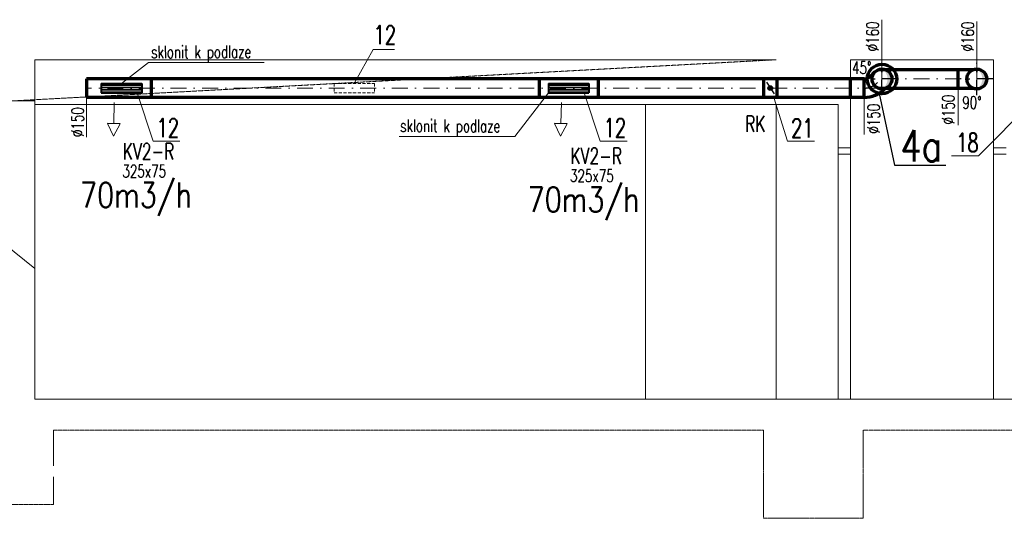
# Model space of a CAD drawing. Header units: millimetres. Extents: x -17045 to 252927, y -178787 to -18768.
# Tile 43 of 46: x 238506 to 246419, y -99600 to -95590. Entities that reach past the tile are written whole.
import ezdxf
from ezdxf.enums import TextEntityAlignment as Align

# ---------------------------------------------------------------- set-up
doc = ezdxf.new("R2010")
doc.units = ezdxf.units.MM
doc.header["$LTSCALE"] = 10
for name, pattern in [('DASHDOT', [25.4, 12.7, -6.35, 0, -6.35]), ('DASHED', [19.05, 12.7, -6.35]), ('PDF_IMPORT', [1, 0.8, -0.2])]:
    doc.linetypes.add(name, pattern=pattern)
for name, color, linetype, lineweight in [('1_pismo', 4, 'Continuous', 25), ('Popis1', 3, 'Continuous', 30), ('Potrubi_izolace1', 7, 'DASHED', 18), ('Standard', 7, 'Continuous', 25), ('TB_23_UT_2NP_DSP', 7, 'Continuous', 5), ('V-objekty', 1, 'Continuous', 40), ('V-tvarovky', 1, 'Continuous', 70), ('VZT rozměry', 6, 'Continuous', 30), ('VZT text', 100, 'Continuous', 30), ('VZT_DIMENZE', 120, 'Continuous', 20), ('VZT_OSA', 255, 'DASHDOT', 13), ('VZT_pozice 02', 30, 'Continuous', 20)]:
    doc.layers.add(name, color=color, linetype=linetype, lineweight=lineweight)
for name, color, linetype in [('PDF_Geometrie', 7, 'Continuous'), ('VZT značky', 170, 'Continuous'), ('xref', 8, 'Continuous')]:
    doc.layers.add(name, color=color, linetype=linetype)
doc.styles.get("Standard").update_dxf_attribs({"font": 'simplex.shx', "width": 0.8})

# ---------------------------------------------------------------- blocks, each defined once
blk = doc.blocks.new('řez A-A')
at = {"layer": 'PDF_Geometrie', "color": 9, "linetype": 'PDF_IMPORT', "lineweight": 9, "ltscale": 0.283465}
blk.add_line((49459.8, -42726.5), (57549.3, -42289.9), dxfattribs=at)
at = {"layer": 'PDF_Geometrie', "color": 9, "lineweight": 9}
for p, q in [((51593.4, -42619.6), (51593.4, -42289.8)), ((51593.4, -42289.8), (57549.3, -42289.9)), ((58148.9, -42998.7), (58148.9, -42289.9)), ((58148.9, -42289.9), (59298.1, -42289.9)), ((59298.1, -42289.9), (59298.1, -42999.4)), ((51143.7, -42619.6), (51593.4, -42619.6)), ((51593.4, -42619.6), (51593.4, -43968.7)), ((51593.4, -42649.6), (57549.3, -42649.7)), ((56500, -45018), (56500, -42649.6)), ((58049, -42649.7), (57549.3, -42649.7)), ((57549.3, -42649.7), (57549.3, -45018.7)), ((58048.9, -45018.7), (58049, -42649.7)), ((58148.9, -42999.4), (58049, -42999.4)), ((58148.9, -45018.7), (58148.9, -42999.4)), ((59298.1, -42999.4), (59298.1, -45018)), ((59298.1, -42999.4), (59398, -42999.4)), ((58049, -43049.4), (58148.9, -43049.4)), ((59298.1, -43049.4), (59398, -43049.4)), ((51343.5, -43768.8), (51593.4, -43968.7)), ((51593.4, -43968.7), (51593.4, -45018)), ((51593.4, -45018), (62036.2, -45018.1)), ((51743.2, -45267.8), (51743.2, -45267.8)), ((51743.2, -45554.7), (51743.2, -45267.8)), ((51743.2, -45267.8), (51743.2, -45267.8)), ((57449.3, -45267.9), (57449.3, -45267.9)), ((57449.3, -45267.9), (57449.3, -45267.9)), ((58248.8, -45267.9), (58248.8, -45267.9)), ((58248.8, -45267.9), (58248.8, -45267.9)), ((51743.2, -45867.4), (51743.2, -45644.7)), ((51743.2, -45867.4), (51743.2, -45867.4)), ((51743.2, -45867.4), (51743.2, -45867.4))]:
    blk.add_line(p, q, dxfattribs=at)
at = {"layer": 'PDF_Geometrie', "color": 9, "linetype": 'PDF_IMPORT', "lineweight": 9, "ltscale": 0.236221}
for p, q in [((51743.2, -45267.8), (57419.9, -45267.9)), ((57419.9, -45267.9), (57449.3, -45267.9)), ((57449.3, -45554.8), (57449.3, -45267.9)), ((57449.3, -45267.9), (57449.3, -45977.4)), ((58248.8, -45554.8), (58248.8, -45267.9)), ((58248.8, -45976.7), (58248.8, -45267.9)), ((58248.8, -45267.9), (58289.3, -45267.9)), ((58289.3, -45267.9), (62036.2, -45267.9)), ((57449.3, -45944.5), (57449.3, -45644.7)), ((58248.8, -45944.5), (58248.8, -45644.7)), ((51143.7, -45867.4), (51743.2, -45867.4)), ((57449.3, -45977.4), (58248.8, -45976.7)), ((57449.3, -45977.4), (57449.3, -45977.4)), ((57449.3, -45977.4), (57449.3, -45977.4)), ((57509.8, -45977.4), (57809.6, -45977.4)), ((57899.5, -45977.4), (58199.3, -45977.4)), ((58248.8, -45976.7), (58248.8, -45976.7)), ((58248.8, -45977.4), (58248.8, -45977.4))]:
    blk.add_line(p, q, dxfattribs=at)
blk = doc.blocks.new('*U207', base_point=(80, 0))
at = {"linetype": 'ByBlock', "lineweight": -2}
blk.add_hatch(color=0, dxfattribs=at).paths.add_polyline_path([(0, 80, 0.414214), (-80, 0, 0.414214), (0, -80, -0.554248)])
at = {"color": 2, "linetype": 'DASHDOT', "lineweight": 25}
for points in [[(0, 130), (0, -130)], [(-130, 0), (130, 0)]]:
    blk.add_lwpolyline(points, dxfattribs=at)
at = {"color": 0, "linetype": 'ByBlock', "lineweight": -2}
blk.add_circle((0, 0), 80, dxfattribs=at)
blk = doc.blocks.new('*U208')
at = {"color": 0, "linetype": 'ByBlock', "lineweight": -2}
for points in [[(0, 75), (0, 0)], [(0, 75), (325, 75)], [(0, 0), (325, 0)], [(325, 75), (325, 0)]]:
    blk.add_lwpolyline(points, dxfattribs=at)
at = {"color": 2, "linetype": 'ByBlock', "lineweight": 25}
for points in [[(0, 60), (325, 60)], [(0, 45), (325, 45)], [(0, 30), (325, 30)], [(0, 15), (325, 15)]]:
    blk.add_lwpolyline(points, dxfattribs=at)

msp = doc.modelspace()

# ---------------------------------------------------------------- hatches: boundary and pattern name
at = {"layer": 'Standard', "linetype": 'Continuous', "lineweight": 25}
msp.add_hatch(color=0, dxfattribs=at).paths.add_polyline_path([(244554.1, -96150.8), (244552.1, -96153.4), (244549.6, -96155.7), (244546.8, -96157.5), (244543.8, -96158.8), (244540.5, -96159.6), (244537.2, -96159.8), (244533.9, -96159.4), (244530.7, -96158.4), (244527.7, -96156.9), (244525.1, -96154.9), (244522.8, -96152.4), (244521, -96149.6), (244519.7, -96146.6), (244518.9, -96143.3), (244518.7, -96140), (244519.2, -96136.7), (244520.1, -96133.5), (244521.6, -96130.5), (244523.6, -96127.9), (244526.1, -96125.6), (244528.9, -96123.8), (244531.9, -96122.5), (244535.2, -96121.7), (244538.5, -96121.5), (244541.8, -96121.9), (244545, -96122.9), (244548, -96124.4), (244550.7, -96126.4), (244552.9, -96128.9), (244554.7, -96131.7), (244556, -96134.7), (244556.8, -96138), (244557, -96141.3), (244556.6, -96144.6), (244555.6, -96147.8)])

# ---------------------------------------------------------------- linework, layer by layer
at = {"color": 0, "lineweight": 50}
for p, q in [((245346, -96043.5), (245346, -96043.5)), ((245452.5, -96149.1), (245452.5, -96149.1))]:
    msp.add_line(p, q, dxfattribs=at)
at = {"color": 2, "linetype": 'DASHDOT', "lineweight": 25}
for p, q in [((245293.3, -96140.6), (245293.3, -96140.6)), ((245399.2, -96096.3), (245399.2, -96096.3))]:
    msp.add_line(p, q, dxfattribs=at)
msp.add_arc((245292.7, -95990.6), 150, 270.22016, 315.22016, dxfattribs=at)
at = {"layer": '1_pismo'}
msp.add_lwpolyline([(245414, -96183.9), (245536.5, -96761.6), (245950, -96761.6)], dxfattribs=at)
at = {"layer": 'Potrubi_izolace1', "ltscale": 0.2}
for points in [[(241031.7, -96103.2), (241031.7, -96178.2)], [(241031.7, -96103.2), (241356.7, -96103.2)], [(241356.7, -96103.2), (241356.7, -96178.2)], [(241031.7, -96178.2), (241356.7, -96178.2)]]:
    msp.add_lwpolyline(points, dxfattribs=at)
at = {"layer": 'Standard', "color": 0, "linetype": 'Continuous', "lineweight": 25}
msp.add_line((244506.5, -96093.4), (244569.2, -96187.8), dxfattribs=at)
msp.add_circle((244537.9, -96140.6), 19.1, dxfattribs=at)
at = {"layer": 'TB_23_UT_2NP_DSP', "color": 40, "linetype": 'ByBlock', "lineweight": 70}
msp.add_circle((245435.7, -96067.3), 118.6, dxfattribs=at)
at = {"layer": 'V-tvarovky'}
msp.add_line((245293.6, -96215.6), (245293, -96065.6), dxfattribs=at)
for points in [[(245346, -96043.5), (245379.5, -96010.4)], [(245407.9, -95992.3), (246169.5, -95992.3)], [(246048.9, -96142.3), (246048.9, -95992.3)], [(245293, -96065.6), (239043.7, -96065.7)], [(239043.7, -96065.7), (239043.7, -96215.7)], [(239561.7, -96065.7), (239561.7, -96215.7)], [(242680.3, -96065.7), (242680.3, -96215.7)], [(243155.3, -96065.7), (243155.3, -96215.7)], [(244483.4, -96065.6), (244483.4, -96215.6)], [(244589.4, -96065.6), (244589.4, -96215.6)], [(245183.6, -96215.6), (245183.6, -96065.6)], [(245407.9, -96142.3), (246169.5, -96142.3)], [(245452.5, -96149.1), (245473.6, -96137.8)], [(245293.6, -96215.6), (239043.7, -96215.7)]]:
    msp.add_lwpolyline(points, dxfattribs=at)
for radius in [75, 225]:
    msp.add_arc((245292.7, -95990.6), radius, 270.22016, 315.22016, dxfattribs=at)
at = {"layer": 'VZT značky', "linetype": 'ByBlock', "lineweight": 13, "extrusion": (0, 0, -1)}
for p, q in [((239261.7, -96426), (239265.3, -96257)), ((242855.3, -96426), (242858.9, -96257)), ((239259.5, -96528), (239210.7, -96424.9)), ((239259.5, -96528), (239312.7, -96427.1)), ((242853.1, -96528), (242804.3, -96424.9)), ((242853.1, -96528), (242906.3, -96427.1))]:
    msp.add_line(p, q, dxfattribs=at)
at = {"layer": 'VZT značky', "extrusion": (0, 0, -1)}
for points in [[(-239312.7, -96427.1), (-239210.7, -96424.9)], [(-242906.3, -96427.1), (-242804.3, -96424.9)]]:
    msp.add_lwpolyline(points, dxfattribs=at)
at = {"layer": 'VZT_DIMENZE'}
for points in [[(245435.7, -96067.3), (245435.7, -95590.4)], [(246197.4, -95606), (246197.4, -96067.3)], [(239324.2, -96103.2), (239540.3, -95935.7)], [(240470.8, -95935.7), (239540.3, -95935.7)], [(246048.9, -96142.3), (246048.9, -96439.2)], [(239043.7, -96215.7), (239043.7, -96534.5)], [(242755.3, -96178.2), (242485.4, -96530.8)], [(245293.6, -96215.6), (245293.6, -96512.5)], [(241554.9, -96530.8), (242485.4, -96530.8)]]:
    msp.add_lwpolyline(points, dxfattribs=at)
at = {"layer": 'VZT_OSA'}
for points in [[(245435.7, -96140.6), (239043.7, -96140.7)], [(245435.7, -96067.3), (246197.4, -96067.3)]]:
    msp.add_lwpolyline(points, dxfattribs=at)
at = {"layer": 'VZT_pozice 02'}
for points in [[(241194.2, -96103.2), (241345.7, -95831.5), (241345.7, -95831.5), (241517.1, -95831.5)], [(239448.8, -96178.2), (239577.8, -96566.5), (239793.7, -96566.5)], [(243042.4, -96178.2), (243171.4, -96566.5), (243387.3, -96566.5)], [(244567.7, -96215.6), (244677, -96568.6), (244892.9, -96568.6)], [(246633.6, -96258.5), (246210.7, -96684.7), (245994.8, -96684.7)]]:
    msp.add_lwpolyline(points, dxfattribs=at)

# ---------------------------------------------------------------- block references
at = {"layer": 'V-objekty', "rotation": 0.000458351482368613}
for p in [(239161.7, -96178.2), (242755.3, -96178.2)]:
    msp.add_blockref('*U208', p, dxfattribs=at)
at = {"layer": 'V-tvarovky', "rotation": 180.0004583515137}
for p in [(245355.7, -96067.3), (246117.4, -96067.3)]:
    msp.add_blockref('*U207', p, dxfattribs=at)
at = {"layer": 'xref', "rotation": 0.000458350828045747}
msp.add_blockref('řez A-A', (187034.3, -53623.1), dxfattribs=at)

# ---------------------------------------------------------------- texts
at = {"layer": 'Popis1', "width": 0.8}
msp.add_text('4a ', height=250, rotation=359.97947, dxfattribs=at).set_placement((245583.4, -96729.8))
for p in [(239439.9, -97099.9), (243037.4, -97136.6)]:
    msp.add_text('70m3/h', height=200, rotation=0.02053, dxfattribs=at).set_placement(p, align=Align.CENTER)
at = {"layer": 'VZT rozměry', "width": 0.7}
for p in [(239330.9, -96858.2), (242928.4, -96894.9)]:
    msp.add_text('325x75', height=100, rotation=359.86922, dxfattribs=at).set_placement(p)
at = {"layer": 'VZT text', "width": 0.7}
for s, p in [('RK', (244335.8, -96493.2)), ('KV2-R', (239334.9, -96713.5)), ('KV2-R', (242932.4, -96750.2))]:
    msp.add_text(s, height=130, rotation=359.86922, dxfattribs=at).set_placement(p)
at = {"layer": 'VZT_DIMENZE', "width": 0.7}
for s, rotation, p in [('%%C160', 89.86922, (245409.6, -95845.5)), ('%%C160', 89.86922, (246174.4, -95846.5)), ('sklonit k podlaze', 0.1317, (239562.3, -95899.7)), ('45°', 359.86922, (245195, -96026.4)), ('%%C150', 89.86922, (246018.2, -96433.7)), ('90°', 359.86922, (246080.5, -96307)), ('%%C150', 89.86922, (245418.2, -96507)), ('%%C150', 89.86922, (239020.8, -96534.3)), ('sklonit k podlaze', 359.86922, (241563.4, -96492.8))]:
    msp.add_text(s, height=100, rotation=rotation, dxfattribs=at).set_placement(p)
at = {"layer": 'VZT_pozice 02', "width": 0.7}
for s, rotation, p in [('12', 0.1317, (241350.1, -95788.6)), ('12', 0.1317, (239606.1, -96535.2)), ('12', 0.1317, (243199.7, -96535.2)), ('21', 0.1317, (244705.3, -96537.3)), ('18', 359.86922, (246032.4, -96653))]:
    msp.add_text(s, height=150, rotation=rotation, dxfattribs=at).set_placement(p)

doc.saveas('drawing.dxf')
